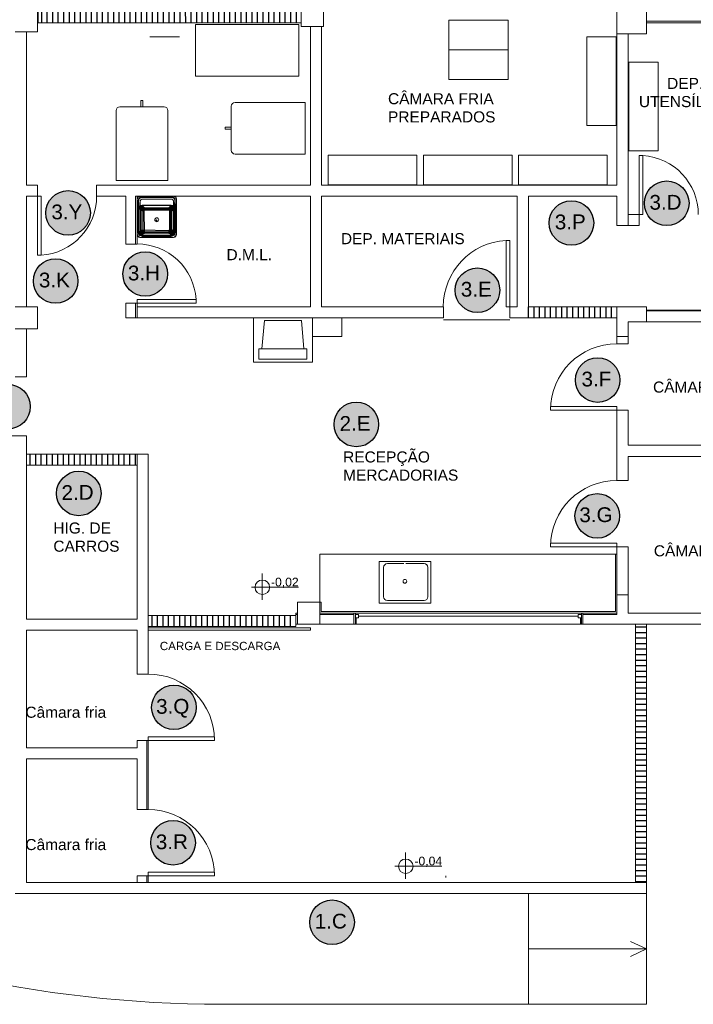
# Model space of a CAD drawing. Extents: x -1871171.1 to -1871111.3, y 2848215.5 to 2848272.6.
# Tile 15 of 96: x -1871156.3 to -1871147.2, y 2848215.5 to 2848228.9. Entities that reach past the tile are written whole.
import ezdxf
from ezdxf.enums import TextEntityAlignment as Align

# ---------------------------------------------------------------- set-up
doc = ezdxf.new("R2010")
doc.units = 0
doc.header["$MEASUREMENT"] = 0
for name, color, linetype, lineweight in [('6075-BSE-ARQ-TERR$0$A-WALL', 113, 'CONTINUOUS', 18), ('6075-BSE-ARQ-TERR$0$K-BSE-ARQ-ALV', 7, 'CONTINUOUS', 5), ('6075-BSE-ARQ-TERR$0$K-BSE-ARQ-LAY', 252, 'CONTINUOUS', 5), ('6075-BSE-ARQ-TERR$0$K-BSE-ARQ-MOB', 8, 'CONTINUOUS', 5), ('6075-BSE-ARQ-TERR$0$K-BSE-ARQ-SAN', 8, 'CONTINUOUS', 5), ('6075-BSE-ARQ-TERR$0$K-BSE-ARQ-TXT', 254, 'CONTINUOUS', 5)]:
    doc.layers.add(name, color=color, linetype=linetype, lineweight=lineweight)
for name, color, linetype in [('6075-BSE-ARQ-TERR$0$K-NV1-ARQ-HTC', 8, 'CONTINUOUS'), ('K-NV1-ARQ-HTC', 8, 'CONTINUOUS'), ('K-NV2-ARQ-TXT-GER', 1, 'CONTINUOUS')]:
    doc.layers.add(name, color=color, linetype=linetype)
doc.styles.add('6075-BSE-ARQ-TERR$0$Standard', font='arial.ttf')
doc.styles.add('ARIAL', font='arial.ttf')
pattern_1 = [(90, (-1871137.77872, 2848241.49724), (-0.075, 5e-18), [])]

# ---------------------------------------------------------------- blocks, each defined once
blk = doc.blocks.new('6075-BSE-ARQ-TERR')
at = {"layer": '6075-BSE-ARQ-TERR$0$K-NV1-ARQ-HTC'}
h = blk.add_hatch(dxfattribs=at)
h.set_pattern_fill('FP_11', color=256, style=0, pattern_type=2)
h.set_pattern_definition([(90, (28.227274, -30.08541), (-0.075, 5e-18), [])])
h.paths.add_polyline_path([(13.525, -42.753), (13.525, -42.575), (9.958, -42.575), (9.958, -42.753), (13.493, -42.753)], flags=0)
at = {"layer": '6075-BSE-ARQ-TERR$0$A-WALL', "lineweight": 35}
blk.add_line((21.7, -46.651), (18.2, -46.651), dxfattribs=at)
at = {"layer": '6075-BSE-ARQ-TERR$0$K-BSE-ARQ-ALV'}
for p, q in [((13.825, -42.8), (13.825, -42.5)), ((17.8, -42.5), (17.8, -44.95)), ((18.2, -42.9), (18.2, -42.5)), ((9.95, -42.875), (9.95, -42.575)), ((13.525, -42.753), (13.525, -42.8)), ((13.525, -42.8), (13.825, -42.8)), ((13.65, -42.8), (13.65, -44.95)), ((13.8, -44.95), (13.8, -42.8)), ((21.81, -42.73), (18.2, -42.73)), ((18.2, -42.75), (19.54, -42.75)), ((9.95, -42.875), (9.65, -42.875)), ((9.8, -44.95), (9.8, -42.875)), ((17.8, -42.9), (18.2, -42.9)), ((17.95, -42.9), (17.95, -45.5)), ((18.1, -45.5), (18.1, -44.55)), ((9.95, -44.95), (9.8, -44.95)), ((9.95, -44.95), (9.95, -44.95)), ((9.95, -44.95), (9.95, -45.1)), ((13.65, -44.95), (10.75, -44.95)), ((10.75, -44.95), (10.75, -45.1)), ((17.8, -44.95), (13.8, -44.95)), ((9.8, -46.6), (9.8, -45.1)), ((9.8, -45.1), (10.001, -45.1)), ((10.75, -45.1), (11.15, -45.1)), ((11.15, -45.1), (11.15, -45.75)), ((11.28, -45.75), (11.28, -45.1)), ((13.65, -45.1), (11.28, -45.1)), ((11.3, -45.75), (11.3, -45.1)), ((13.65, -45.1), (13.65, -46.6)), ((13.8, -45.1), (16.45, -45.1)), ((13.8, -46.6), (13.8, -45.1)), ((16.45, -45.1), (16.45, -46.6)), ((16.6, -45.1), (17.8, -45.1)), ((16.6, -46.6), (16.6, -45.1)), ((17.8, -45.1), (17.8, -45.5)), ((18.151, -45.35), (17.95, -45.35)), ((17.8, -45.5), (18.1, -45.5)), ((11.15, -45.75), (11.3, -45.75)), ((16.35, -45.7), (16.35, -46.75)), ((11.15, -46.55), (11.15, -46.75)), ((12.1, -46.55), (11.15, -46.55)), ((11.28, -46.75), (11.28, -46.55)), ((11.3, -46.499), (11.3, -46.75)), ((9.65, -46.6), (9.95, -46.6)), ((9.95, -46.9), (9.95, -46.6)), ((13.65, -46.6), (11.3, -46.6)), ((15.45, -46.6), (13.8, -46.6)), ((15.45, -46.75), (15.45, -46.6)), ((18.2, -46.6), (17.8, -46.6)), ((18.2, -46.6), (18.2, -46.801)), ((21.7, -46.651), (18.2, -46.651)), ((11.15, -46.75), (15.45, -46.75)), ((14.075, -47), (14.075, -46.75)), ((16.35, -46.75), (16.6, -46.75)), ((17.8, -46.75), (17.8, -47.1)), ((17.95, -46.801), (17.95, -47.1)), ((17.95, -46.801), (21.7, -46.801)), ((9.95, -46.9), (9.65, -46.9)), ((9.8, -47.55), (9.8, -46.9)), ((13.675, -47), (14.075, -47)), ((17.8, -47), (17.95, -47)), ((17.8, -47.1), (17.95, -47.1)), ((9.65, -47.55), (9.8, -47.55)), ((17.8, -47.95), (17.8, -48.951)), ((17.95, -48), (17.95, -48.476)), ((9.65, -48.35), (9.8, -48.35)), ((9.8, -50.633), (9.8, -48.35)), ((17.95, -48.476), (21.95, -48.476)), ((11.45, -48.595), (11.45, -50.783)), ((17.95, -48.626), (21.95, -48.626)), ((17.95, -48.626), (17.95, -48.951)), ((17.8, -48.951), (17.95, -48.951)), ((17.8, -50.77), (17.8, -49.801)), ((17.95, -49.851), (17.95, -50.75)), ((17.8, -50.5), (17.95, -50.5)), ((9.8, -50.777), (9.8, -50.633)), ((13.475, -50.9), (13.475, -50.6)), ((13.795, -50.6), (13.475, -50.6)), ((13.775, -50.9), (13.775, -50.6)), ((13.475, -50.75), (13.45, -50.75)), ((13.45, -50.783), (13.45, -50.75)), ((13.475, -50.77), (13.45, -50.77)), ((17.8, -50.75), (13.775, -50.75)), ((14.238, -50.77), (13.775, -50.77)), ((17.8, -50.77), (17.337, -50.77)), ((21.7, -50.75), (17.95, -50.75)), ((9.8, -50.83), (11.3, -50.83)), ((11.45, -51.575), (11.45, -50.933)), ((13.45, -50.9), (18.05, -50.9)), ((28.45, -50.9), (18.2, -50.9)), ((9.8, -50.98), (11.3, -50.98)), ((11.3, -50.98), (11.3, -51.575)), ((11.3, -51.575), (11.45, -51.575)), ((11.45, -53.411), (11.45, -52.425)), ((11.3, -52.475), (12.35, -52.475)), ((11.43, -53.411), (11.43, -52.475)), ((11.3, -53.411), (11.45, -53.411)), ((11.45, -54.261), (11.45, -54.4)), ((9.8, -54.4), (18.05, -54.4)), ((11.3, -54.311), (12.35, -54.311)), ((11.43, -54.4), (11.43, -54.311)), ((9.65, -54.55), (18.2, -54.55))]:
    blk.add_line(p, q, dxfattribs=at)
for points in [[(11.45, -48.595), (11.3, -48.595), (11.3, -50.83)], [(9.8, -50.83), (9.8, -50.777)], [(9.8, -52.575), (9.8, -50.98)], [(11.3, -52.725), (11.3, -53.233), (11.3, -53.411), (11.43, -53.411), (11.43, -52.475), (11.3, -52.475), (11.3, -52.575)], [(11.3, -52.575), (9.8, -52.575)], [(9.8, -54.4), (9.8, -52.725)], [(9.8, -52.725), (11.3, -52.725)]]:
    blk.add_lwpolyline(points, dxfattribs=at)
blk.add_lwpolyline([(11.3, -54.4), (11.43, -54.4), (11.43, -54.311), (11.3, -54.311)], close=True, dxfattribs=at)
at = {"layer": '6075-BSE-ARQ-TERR$0$K-BSE-ARQ-LAY'}
for p, q in [((9.958, -42.575), (9.958, -42.753)), ((13.525, -42.753), (13.525, -42.575)), ((9.958, -42.753), (13.525, -42.753)), ((15.525, -42.718), (15.525, -43.518)), ((16.325, -42.718), (15.525, -42.718)), ((16.325, -43.518), (16.325, -42.718)), ((11.474, -42.942), (11.874, -42.942)), ((16.325, -43.118), (15.525, -43.118)), ((15.525, -43.518), (16.325, -43.518)), ((18.1, -44.55), (18.151, -44.55)), ((18.151, -45.35), (18.151, -44.55)), ((9.95, -44.95), (9.95, -45.9)), ((10.001, -45.1), (10.001, -45.9)), ((16.299, -46.6), (16.299, -45.7)), ((16.35, -45.7), (16.299, -45.7)), ((9.95, -45.9), (10.001, -45.9)), ((11.3, -46.499), (12.1, -46.499)), ((12.1, -46.55), (12.1, -46.499)), ((16.45, -46.6), (16.299, -46.6)), ((17.8, -46.6), (16.6, -46.6)), ((16.6, -46.6), (16.6, -46.75)), ((17.8, -46.75), (17.8, -46.6)), ((16.35, -46.775), (15.45, -46.775)), ((16.6, -46.75), (17.8, -46.75)), ((17.8, -47.95), (16.9, -47.95)), ((16.9, -48), (16.9, -47.95)), ((17.95, -48), (16.9, -48)), ((9.8, -48.35), (8.85, -48.35)), ((9.8, -48.595), (9.8, -48.745)), ((11.3, -48.595), (9.8, -48.595)), ((11.3, -48.745), (11.3, -48.595)), ((9.8, -48.745), (11.3, -48.745)), ((17.8, -49.801), (16.9, -49.801)), ((16.9, -49.851), (16.9, -49.801)), ((17.95, -49.851), (16.9, -49.851)), ((17.8, -49.95), (13.775, -49.95)), ((13.775, -49.95), (13.775, -50.6)), ((17.78, -49.95), (17.78, -50.73)), ((13.795, -50.73), (13.795, -50.6)), ((11.45, -50.783), (11.45, -50.933)), ((13.45, -50.783), (11.45, -50.783)), ((13.45, -50.933), (13.45, -50.783)), ((17.78, -50.73), (13.795, -50.73)), ((14.238, -50.75), (14.238, -50.9)), ((14.257, -50.9), (14.257, -50.75)), ((14.257, -50.77), (14.301, -50.77)), ((14.257, -50.814), (14.301, -50.814)), ((14.269, -50.9), (14.269, -50.814)), ((14.301, -50.77), (14.301, -50.814)), ((14.301, -50.792), (17.274, -50.792)), ((17.274, -50.77), (17.274, -50.814)), ((17.318, -50.77), (17.274, -50.77)), ((17.318, -50.814), (17.274, -50.814)), ((17.306, -50.814), (17.306, -50.9)), ((17.318, -50.9), (17.318, -50.75)), ((17.337, -50.9), (17.337, -50.75)), ((11.45, -50.933), (13.45, -50.933)), ((11.45, -50.95), (13.651, -50.95)), ((13.651, -50.95), (13.651, -50.98)), ((18.2, -50.9), (18.05, -50.9)), ((18.05, -50.9), (18.05, -54.4)), ((18.2, -54.4), (18.2, -50.9)), ((11.45, -50.98), (13.651, -50.98)), ((11.45, -52.425), (12.35, -52.425)), ((12.35, -52.475), (12.35, -52.425)), ((11.45, -54.261), (12.35, -54.261)), ((12.35, -54.311), (12.35, -54.261)), ((15.483, -54.311), (15.483, -54.331)), ((18.05, -54.4), (18.2, -54.4)), ((18.2, -56.05), (18.2, -54.4)), ((16.6, -56.05), (16.6, -54.55)), ((18.2, -55.3), (17.982, -55.199)), ((16.6, -55.3), (18.2, -55.3)), ((18.2, -55.3), (17.982, -55.401)), ((12.443, -56.05), (18.2, -56.05))]:
    blk.add_line(p, q, dxfattribs=at)
for centre, radius, start, end in [((18.1, -45.35), 0.802, 0, 86.3526), ((9.95, -45.1), 0.802, 273.6474, 0), ((11.3, -46.55), 0.802, 3.6474, 90), ((16.35, -46.6), 0.902, 93.2424, 180), ((17.8, -48), 0.9, 90, 180), ((17.8, -49.851), 0.9, 90, 180), ((11.45, -52.475), 0.9, 0, 90), ((11.45, -54.311), 0.9, 0, 90), ((12.443, -39.65), 16.4, 244.3053, 270)]:
    blk.add_arc(centre, radius, start, end, dxfattribs=at)
at = {"layer": '6075-BSE-ARQ-TERR$0$K-BSE-ARQ-MOB'}
for p, q in [((13.493, -42.773), (12.093, -42.773)), ((12.093, -42.773), (12.093, -43.473)), ((13.493, -43.473), (13.493, -42.773)), ((17.391, -42.943), (17.391, -44.143)), ((17.791, -42.943), (17.391, -42.943)), ((17.791, -44.143), (17.791, -42.943)), ((18.36, -43.285), (17.96, -43.285)), ((17.96, -43.285), (17.96, -44.485)), ((18.36, -44.485), (18.36, -43.285)), ((12.093, -43.473), (13.493, -43.473)), ((11.665, -43.889), (11.066, -43.889)), ((11.353, -43.889), (11.353, -43.804)), ((11.353, -43.804), (11.378, -43.804)), ((11.378, -43.804), (11.378, -43.889)), ((12.576, -43.881), (12.576, -44.479)), ((13.576, -43.83), (12.627, -43.83)), ((13.576, -44.53), (13.576, -43.83)), ((11.015, -43.94), (11.015, -44.889)), ((11.715, -44.889), (11.715, -43.94)), ((17.391, -44.143), (17.791, -44.143)), ((12.492, -44.167), (12.576, -44.167)), ((12.492, -44.193), (12.492, -44.167)), ((12.576, -44.193), (12.492, -44.193)), ((12.627, -44.53), (13.576, -44.53)), ((15.09, -44.545), (13.89, -44.545)), ((13.89, -44.545), (13.89, -44.945)), ((15.09, -44.945), (15.09, -44.545)), ((16.381, -44.545), (15.181, -44.545)), ((15.181, -44.545), (15.181, -44.945)), ((16.381, -44.945), (16.381, -44.545)), ((17.666, -44.545), (16.466, -44.545)), ((16.466, -44.545), (16.466, -44.945)), ((17.666, -44.945), (17.666, -44.545)), ((17.96, -44.485), (18.36, -44.485)), ((11.015, -44.889), (11.715, -44.889)), ((13.89, -44.945), (15.09, -44.945)), ((15.181, -44.945), (16.381, -44.945)), ((16.466, -44.945), (17.666, -44.945)), ((11.3, -45.138), (11.303, -45.124)), ((11.303, -45.124), (11.311, -45.111)), ((11.311, -45.111), (11.324, -45.103)), ((11.315, -45.157), (11.314, -45.245)), ((11.315, -45.157), (11.314, -45.266)), ((11.315, -45.157), (11.319, -45.14)), ((11.318, -45.157), (11.321, -45.141)), ((11.319, -45.14), (11.328, -45.126)), ((11.319, -45.14), (11.321, -45.141)), ((11.32, -45.157), (11.323, -45.142)), ((11.321, -45.247), (11.32, -45.157)), ((11.33, -45.127), (11.321, -45.141)), ((11.321, -45.141), (11.323, -45.142)), ((11.321, -45.157), (11.324, -45.142)), ((11.321, -45.157), (11.322, -45.157)), ((11.321, -45.157), (11.327, -45.25)), ((11.325, -45.143), (11.322, -45.157)), ((11.331, -45.129), (11.323, -45.142)), ((11.323, -45.142), (11.324, -45.142)), ((11.324, -45.103), (11.338, -45.1)), ((11.332, -45.13), (11.324, -45.142)), ((11.324, -45.142), (11.325, -45.143)), ((11.333, -45.13), (11.325, -45.143)), ((11.343, -45.116), (11.328, -45.126)), ((11.33, -45.127), (11.328, -45.126)), ((11.344, -45.118), (11.33, -45.127)), ((11.33, -45.127), (11.331, -45.129)), ((11.331, -45.129), (11.344, -45.12)), ((11.331, -45.129), (11.332, -45.13)), ((11.332, -45.13), (11.345, -45.122)), ((11.332, -45.13), (11.333, -45.13)), ((11.333, -45.13), (11.345, -45.122)), ((11.36, -45.113), (11.343, -45.116)), ((11.343, -45.116), (11.344, -45.118)), ((11.36, -45.115), (11.344, -45.118)), ((11.344, -45.12), (11.36, -45.117)), ((11.344, -45.118), (11.344, -45.12)), ((11.344, -45.12), (11.345, -45.122)), ((11.36, -45.119), (11.345, -45.122)), ((11.345, -45.122), (11.36, -45.119)), ((11.345, -45.122), (11.345, -45.122)), ((11.354, -45.227), (11.37, -45.224)), ((11.36, -45.113), (11.36, -45.115)), ((11.36, -45.113), (11.774, -45.113)), ((11.774, -45.117), (11.36, -45.117)), ((11.37, -45.227), (11.37, -45.224)), ((11.37, -45.224), (11.764, -45.224)), ((11.78, -45.227), (11.764, -45.224)), ((11.764, -45.224), (11.764, -45.227)), ((11.774, -45.113), (11.791, -45.116)), ((11.774, -45.115), (11.774, -45.113)), ((11.774, -45.115), (11.79, -45.118)), ((11.789, -45.12), (11.774, -45.117)), ((11.774, -45.119), (11.788, -45.122)), ((11.788, -45.122), (11.774, -45.119)), ((11.789, -45.12), (11.788, -45.122)), ((11.801, -45.13), (11.788, -45.122)), ((11.801, -45.13), (11.788, -45.122)), ((11.788, -45.122), (11.788, -45.122)), ((11.79, -45.118), (11.789, -45.12)), ((11.802, -45.129), (11.789, -45.12)), ((11.79, -45.118), (11.791, -45.116)), ((11.79, -45.118), (11.803, -45.127)), ((11.791, -45.116), (11.805, -45.126)), ((11.795, -45.1), (11.81, -45.103)), ((11.802, -45.129), (11.801, -45.13)), ((11.801, -45.13), (11.809, -45.143)), ((11.801, -45.13), (11.809, -45.142)), ((11.801, -45.13), (11.801, -45.13)), ((11.803, -45.127), (11.802, -45.129)), ((11.802, -45.129), (11.811, -45.142)), ((11.812, -45.157), (11.802, -45.249)), ((11.803, -45.127), (11.805, -45.126)), ((11.803, -45.127), (11.812, -45.141)), ((11.805, -45.126), (11.815, -45.14)), ((11.812, -45.157), (11.807, -45.25)), ((11.812, -45.157), (11.809, -45.142)), ((11.811, -45.142), (11.809, -45.142)), ((11.809, -45.142), (11.809, -45.143)), ((11.812, -45.157), (11.809, -45.143)), ((11.81, -45.103), (11.822, -45.111)), ((11.812, -45.141), (11.811, -45.142)), ((11.814, -45.157), (11.811, -45.142)), ((11.812, -45.141), (11.815, -45.14)), ((11.816, -45.157), (11.812, -45.141)), ((11.814, -45.157), (11.812, -45.247)), ((11.816, -45.157), (11.814, -45.157)), ((11.818, -45.157), (11.815, -45.14)), ((11.818, -45.157), (11.819, -45.245)), ((11.818, -45.157), (11.819, -45.266)), ((11.822, -45.111), (11.83, -45.124)), ((11.83, -45.124), (11.833, -45.138)), ((11.314, -45.245), (11.314, -45.266)), ((11.321, -45.247), (11.314, -45.245)), ((11.327, -45.266), (11.314, -45.266)), ((11.314, -45.266), (11.314, -45.589)), ((11.321, -45.247), (11.327, -45.25)), ((11.321, -45.247), (11.321, -45.266)), ((11.321, -45.266), (11.321, -45.589)), ((11.327, -45.25), (11.332, -45.249)), ((11.327, -45.25), (11.333, -45.251)), ((11.327, -45.25), (11.327, -45.266)), ((11.333, -45.251), (11.33, -45.266)), ((11.33, -45.266), (11.33, -45.589)), ((11.332, -45.249), (11.331, -45.245)), ((11.332, -45.249), (11.34, -45.236)), ((11.335, -45.252), (11.332, -45.266)), ((11.363, -45.298), (11.332, -45.266)), ((11.342, -45.238), (11.333, -45.251)), ((11.333, -45.251), (11.335, -45.252)), ((11.343, -45.239), (11.335, -45.252)), ((11.366, -45.283), (11.335, -45.252)), ((11.354, -45.227), (11.34, -45.236)), ((11.34, -45.236), (11.342, -45.238)), ((11.355, -45.23), (11.342, -45.238)), ((11.342, -45.238), (11.343, -45.239)), ((11.355, -45.231), (11.343, -45.239)), ((11.375, -45.271), (11.343, -45.239)), ((11.354, -45.227), (11.355, -45.23)), ((11.355, -45.23), (11.37, -45.227)), ((11.37, -45.228), (11.355, -45.231)), ((11.355, -45.23), (11.355, -45.231)), ((11.387, -45.263), (11.355, -45.231)), ((11.363, -45.298), (11.366, -45.283)), ((11.363, -45.298), (11.395, -45.298)), ((11.363, -45.298), (11.363, -45.557)), ((11.366, -45.283), (11.375, -45.271)), ((11.369, -45.284), (11.366, -45.283)), ((11.366, -45.298), (11.369, -45.284)), ((11.366, -45.298), (11.366, -45.557)), ((11.369, -45.284), (11.376, -45.273)), ((11.369, -45.284), (11.375, -45.287)), ((11.37, -45.227), (11.764, -45.227)), ((11.402, -45.26), (11.37, -45.228)), ((11.375, -45.287), (11.373, -45.298)), ((11.387, -45.263), (11.375, -45.271)), ((11.376, -45.273), (11.375, -45.271)), ((11.381, -45.277), (11.375, -45.287)), ((11.375, -45.287), (11.385, -45.291)), ((11.376, -45.273), (11.388, -45.265)), ((11.376, -45.273), (11.381, -45.277)), ((11.391, -45.271), (11.381, -45.277)), ((11.381, -45.277), (11.389, -45.285)), ((11.385, -45.291), (11.383, -45.298)), ((11.383, -45.298), (11.383, -45.557)), ((11.389, -45.285), (11.385, -45.291)), ((11.385, -45.291), (11.396, -45.295)), ((11.402, -45.26), (11.387, -45.263)), ((11.388, -45.265), (11.387, -45.263)), ((11.402, -45.262), (11.388, -45.265)), ((11.388, -45.265), (11.391, -45.271)), ((11.395, -45.281), (11.389, -45.285)), ((11.389, -45.285), (11.397, -45.293)), ((11.402, -45.269), (11.391, -45.271)), ((11.391, -45.271), (11.395, -45.281)), ((11.402, -45.279), (11.395, -45.281)), ((11.395, -45.281), (11.399, -45.292)), ((11.396, -45.295), (11.395, -45.298)), ((11.396, -45.295), (11.395, -45.297)), ((11.395, -45.298), (11.395, -45.297)), ((11.395, -45.298), (11.402, -45.595)), ((11.397, -45.293), (11.396, -45.295)), ((11.397, -45.293), (11.396, -45.294)), ((11.396, -45.295), (11.396, -45.294)), ((11.397, -45.293), (11.399, -45.292)), ((11.397, -45.293), (11.398, -45.293)), ((11.399, -45.292), (11.398, -45.293)), ((11.402, -45.292), (11.399, -45.292)), ((11.399, -45.292), (11.4, -45.292)), ((11.402, -45.292), (11.4, -45.292)), ((11.732, -45.26), (11.402, -45.26)), ((11.402, -45.262), (11.402, -45.292)), ((11.732, -45.269), (11.402, -45.269)), ((11.732, -45.279), (11.402, -45.279)), ((11.732, -45.292), (11.402, -45.292)), ((11.732, -45.26), (11.764, -45.228)), ((11.746, -45.263), (11.732, -45.26)), ((11.745, -45.265), (11.732, -45.262)), ((11.732, -45.262), (11.732, -45.292)), ((11.743, -45.271), (11.732, -45.269)), ((11.739, -45.281), (11.732, -45.279)), ((11.732, -45.292), (11.733, -45.292)), ((11.734, -45.292), (11.732, -45.292)), ((11.734, -45.292), (11.733, -45.292)), ((11.739, -45.281), (11.734, -45.292)), ((11.736, -45.293), (11.734, -45.292)), ((11.734, -45.292), (11.735, -45.293)), ((11.736, -45.293), (11.735, -45.293)), ((11.745, -45.285), (11.736, -45.293)), ((11.736, -45.293), (11.738, -45.295)), ((11.736, -45.293), (11.737, -45.294)), ((11.738, -45.295), (11.737, -45.294)), ((11.749, -45.291), (11.738, -45.295)), ((11.738, -45.295), (11.738, -45.298)), ((11.738, -45.295), (11.738, -45.297)), ((11.738, -45.298), (11.738, -45.297)), ((11.767, -45.298), (11.738, -45.298)), ((11.738, -45.557), (11.738, -45.298)), ((11.743, -45.271), (11.739, -45.281)), ((11.745, -45.285), (11.739, -45.281)), ((11.745, -45.265), (11.743, -45.271)), ((11.752, -45.277), (11.743, -45.271)), ((11.745, -45.265), (11.746, -45.263)), ((11.757, -45.273), (11.745, -45.265)), ((11.752, -45.277), (11.745, -45.285)), ((11.749, -45.291), (11.745, -45.285)), ((11.746, -45.263), (11.778, -45.231)), ((11.759, -45.271), (11.746, -45.263)), ((11.758, -45.287), (11.749, -45.291)), ((11.749, -45.291), (11.75, -45.298)), ((11.75, -45.557), (11.75, -45.298)), ((11.757, -45.273), (11.752, -45.277)), ((11.758, -45.287), (11.752, -45.277)), ((11.757, -45.273), (11.759, -45.271)), ((11.757, -45.273), (11.765, -45.284)), ((11.765, -45.284), (11.758, -45.287)), ((11.758, -45.287), (11.761, -45.298)), ((11.759, -45.271), (11.79, -45.239)), ((11.767, -45.283), (11.759, -45.271)), ((11.761, -45.557), (11.761, -45.298)), ((11.779, -45.23), (11.764, -45.227)), ((11.778, -45.231), (11.764, -45.228)), ((11.765, -45.284), (11.767, -45.283)), ((11.765, -45.284), (11.767, -45.298)), ((11.767, -45.283), (11.799, -45.252)), ((11.767, -45.283), (11.77, -45.298)), ((11.767, -45.557), (11.767, -45.298)), ((11.77, -45.298), (11.802, -45.266)), ((11.779, -45.23), (11.778, -45.231)), ((11.79, -45.239), (11.778, -45.231)), ((11.78, -45.227), (11.779, -45.23)), ((11.791, -45.238), (11.779, -45.23)), ((11.793, -45.236), (11.78, -45.227)), ((11.791, -45.238), (11.79, -45.239)), ((11.799, -45.252), (11.79, -45.239)), ((11.793, -45.236), (11.791, -45.238)), ((11.791, -45.238), (11.8, -45.251)), ((11.802, -45.249), (11.793, -45.236)), ((11.799, -45.252), (11.8, -45.251)), ((11.799, -45.252), (11.802, -45.266)), ((11.807, -45.25), (11.8, -45.251)), ((11.8, -45.251), (11.803, -45.266)), ((11.802, -45.249), (11.807, -45.25)), ((11.803, -45.589), (11.803, -45.266)), ((11.803, -45.266), (11.819, -45.266)), ((11.812, -45.247), (11.807, -45.25)), ((11.807, -45.25), (11.807, -45.266)), ((11.807, -45.589), (11.807, -45.266)), ((11.812, -45.247), (11.819, -45.245)), ((11.812, -45.247), (11.812, -45.266)), ((11.819, -45.245), (11.819, -45.266)), ((11.819, -45.589), (11.819, -45.266)), ((11.303, -45.635), (11.3, -45.621)), ((11.314, -45.589), (11.315, -45.6)), ((11.314, -45.589), (11.327, -45.589)), ((11.314, -45.589), (11.318, -45.61)), ((11.318, -45.61), (11.315, -45.6)), ((11.325, -45.608), (11.318, -45.61)), ((11.331, -45.628), (11.318, -45.61)), ((11.318, -45.61), (11.324, -45.62)), ((11.321, -45.589), (11.325, -45.608)), ((11.331, -45.628), (11.324, -45.62)), ((11.33, -45.605), (11.325, -45.608)), ((11.325, -45.608), (11.335, -45.624)), ((11.327, -45.589), (11.33, -45.605)), ((11.33, -45.589), (11.333, -45.604)), ((11.333, -45.604), (11.33, -45.605)), ((11.33, -45.605), (11.339, -45.62)), ((11.335, -45.624), (11.331, -45.628)), ((11.363, -45.557), (11.332, -45.589)), ((11.332, -45.589), (11.335, -45.604)), ((11.333, -45.604), (11.335, -45.604)), ((11.333, -45.604), (11.342, -45.617)), ((11.366, -45.572), (11.335, -45.604)), ((11.335, -45.604), (11.343, -45.616)), ((11.339, -45.62), (11.335, -45.624)), ((11.335, -45.624), (11.351, -45.634)), ((11.342, -45.617), (11.339, -45.62)), ((11.339, -45.62), (11.353, -45.629)), ((11.342, -45.617), (11.343, -45.616)), ((11.342, -45.617), (11.355, -45.625)), ((11.375, -45.584), (11.343, -45.616)), ((11.343, -45.616), (11.355, -45.624)), ((11.355, -45.625), (11.353, -45.629)), ((11.387, -45.592), (11.355, -45.624)), ((11.355, -45.625), (11.355, -45.624)), ((11.355, -45.624), (11.37, -45.627)), ((11.355, -45.625), (11.37, -45.628)), ((11.366, -45.572), (11.363, -45.557)), ((11.732, -45.564), (11.363, -45.557)), ((11.369, -45.571), (11.366, -45.557)), ((11.369, -45.571), (11.366, -45.572)), ((11.366, -45.572), (11.375, -45.584)), ((11.369, -45.571), (11.375, -45.568)), ((11.376, -45.582), (11.369, -45.571)), ((11.402, -45.595), (11.37, -45.627)), ((11.375, -45.568), (11.373, -45.557)), ((11.375, -45.568), (11.385, -45.564)), ((11.375, -45.568), (11.381, -45.578)), ((11.376, -45.582), (11.375, -45.584)), ((11.375, -45.584), (11.387, -45.592)), ((11.376, -45.582), (11.381, -45.578)), ((11.376, -45.582), (11.388, -45.59)), ((11.381, -45.578), (11.389, -45.57)), ((11.381, -45.578), (11.391, -45.584)), ((11.385, -45.564), (11.383, -45.557)), ((11.385, -45.564), (11.396, -45.56)), ((11.385, -45.564), (11.389, -45.57)), ((11.388, -45.59), (11.387, -45.592)), ((11.387, -45.592), (11.402, -45.595)), ((11.388, -45.59), (11.391, -45.584)), ((11.388, -45.59), (11.402, -45.593)), ((11.389, -45.57), (11.397, -45.562)), ((11.389, -45.57), (11.395, -45.574)), ((11.391, -45.584), (11.395, -45.574)), ((11.391, -45.584), (11.402, -45.586)), ((11.396, -45.56), (11.395, -45.557)), ((11.395, -45.557), (11.395, -45.558)), ((11.396, -45.56), (11.395, -45.558)), ((11.395, -45.574), (11.399, -45.563)), ((11.395, -45.574), (11.402, -45.576)), ((11.397, -45.562), (11.396, -45.56)), ((11.396, -45.56), (11.396, -45.561)), ((11.397, -45.562), (11.396, -45.561)), ((11.397, -45.562), (11.399, -45.563)), ((11.397, -45.562), (11.398, -45.562)), ((11.399, -45.563), (11.398, -45.562)), ((11.399, -45.563), (11.402, -45.564)), ((11.399, -45.563), (11.4, -45.563)), ((11.402, -45.564), (11.4, -45.563)), ((11.732, -45.576), (11.402, -45.576)), ((11.732, -45.593), (11.402, -45.593)), ((11.732, -45.595), (11.402, -45.595)), ((11.734, -45.563), (11.732, -45.564)), ((11.732, -45.564), (11.733, -45.563)), ((11.732, -45.564), (11.732, -45.595)), ((11.739, -45.574), (11.732, -45.576)), ((11.743, -45.584), (11.732, -45.586)), ((11.745, -45.59), (11.732, -45.593)), ((11.746, -45.592), (11.732, -45.595)), ((11.732, -45.595), (11.764, -45.627)), ((11.734, -45.563), (11.733, -45.563)), ((11.734, -45.563), (11.735, -45.562)), ((11.736, -45.562), (11.734, -45.563)), ((11.739, -45.574), (11.734, -45.563)), ((11.736, -45.562), (11.735, -45.562)), ((11.736, -45.562), (11.738, -45.56)), ((11.736, -45.562), (11.737, -45.561)), ((11.745, -45.57), (11.736, -45.562)), ((11.738, -45.56), (11.737, -45.561)), ((11.767, -45.557), (11.738, -45.557)), ((11.738, -45.56), (11.738, -45.557)), ((11.738, -45.557), (11.738, -45.558)), ((11.738, -45.56), (11.738, -45.558)), ((11.749, -45.564), (11.738, -45.56)), ((11.739, -45.574), (11.745, -45.57)), ((11.743, -45.584), (11.739, -45.574)), ((11.743, -45.584), (11.752, -45.578)), ((11.745, -45.59), (11.743, -45.584)), ((11.745, -45.57), (11.749, -45.564)), ((11.752, -45.578), (11.745, -45.57)), ((11.757, -45.582), (11.745, -45.59)), ((11.745, -45.59), (11.746, -45.592)), ((11.746, -45.592), (11.759, -45.584)), ((11.746, -45.592), (11.778, -45.624)), ((11.749, -45.564), (11.75, -45.557)), ((11.758, -45.568), (11.749, -45.564)), ((11.752, -45.578), (11.758, -45.568)), ((11.757, -45.582), (11.752, -45.578)), ((11.765, -45.571), (11.757, -45.582)), ((11.757, -45.582), (11.759, -45.584)), ((11.758, -45.568), (11.761, -45.557)), ((11.765, -45.571), (11.758, -45.568)), ((11.767, -45.572), (11.759, -45.584)), ((11.759, -45.584), (11.79, -45.616)), ((11.778, -45.624), (11.764, -45.627)), ((11.779, -45.625), (11.764, -45.628)), ((11.767, -45.557), (11.765, -45.571)), ((11.765, -45.571), (11.767, -45.572)), ((11.77, -45.557), (11.767, -45.572)), ((11.767, -45.572), (11.799, -45.604)), ((11.77, -45.557), (11.802, -45.589)), ((11.778, -45.624), (11.79, -45.616)), ((11.778, -45.624), (11.779, -45.625)), ((11.791, -45.617), (11.779, -45.625)), ((11.779, -45.625), (11.78, -45.629)), ((11.78, -45.629), (11.794, -45.62)), ((11.782, -45.634), (11.798, -45.624)), ((11.79, -45.616), (11.799, -45.604)), ((11.791, -45.617), (11.79, -45.616)), ((11.791, -45.617), (11.8, -45.604)), ((11.791, -45.617), (11.794, -45.62)), ((11.794, -45.62), (11.803, -45.605)), ((11.794, -45.62), (11.798, -45.624)), ((11.798, -45.624), (11.809, -45.608)), ((11.798, -45.624), (11.803, -45.628)), ((11.799, -45.604), (11.802, -45.589)), ((11.8, -45.604), (11.799, -45.604)), ((11.8, -45.604), (11.803, -45.589)), ((11.8, -45.604), (11.803, -45.605)), ((11.803, -45.605), (11.807, -45.589)), ((11.819, -45.589), (11.803, -45.589)), ((11.803, -45.605), (11.809, -45.608)), ((11.803, -45.628), (11.815, -45.61)), ((11.803, -45.628), (11.81, -45.62)), ((11.809, -45.608), (11.812, -45.589)), ((11.809, -45.608), (11.815, -45.61)), ((11.815, -45.61), (11.81, -45.62)), ((11.815, -45.61), (11.819, -45.589)), ((11.815, -45.61), (11.818, -45.6)), ((11.819, -45.589), (11.818, -45.6)), ((11.833, -45.621), (11.83, -45.635)), ((11.311, -45.648), (11.303, -45.635)), ((11.324, -45.656), (11.311, -45.648)), ((11.338, -45.659), (11.324, -45.656)), ((11.331, -45.628), (11.349, -45.64)), ((11.331, -45.628), (11.339, -45.635)), ((11.349, -45.64), (11.339, -45.635)), ((11.351, -45.634), (11.349, -45.64)), ((11.349, -45.64), (11.37, -45.645)), ((11.349, -45.64), (11.359, -45.644)), ((11.353, -45.629), (11.351, -45.634)), ((11.351, -45.634), (11.37, -45.638)), ((11.353, -45.629), (11.37, -45.632)), ((11.37, -45.645), (11.359, -45.644)), ((11.764, -45.632), (11.37, -45.632)), ((11.37, -45.632), (11.37, -45.638)), ((11.764, -45.645), (11.37, -45.645)), ((11.78, -45.629), (11.764, -45.632)), ((11.764, -45.632), (11.764, -45.638)), ((11.782, -45.634), (11.764, -45.638)), ((11.785, -45.64), (11.764, -45.645)), ((11.764, -45.645), (11.774, -45.644)), ((11.785, -45.64), (11.774, -45.644)), ((11.78, -45.629), (11.782, -45.634)), ((11.782, -45.634), (11.785, -45.64)), ((11.803, -45.628), (11.785, -45.64)), ((11.785, -45.64), (11.794, -45.635)), ((11.803, -45.628), (11.794, -45.635)), ((11.81, -45.656), (11.795, -45.659)), ((11.822, -45.648), (11.81, -45.656)), ((11.83, -45.635), (11.822, -45.648)), ((12.875, -46.75), (12.875, -47.35)), ((13.024, -46.786), (12.989, -47.171)), ((13.526, -46.786), (13.024, -46.786)), ((13.561, -47.171), (13.526, -46.786)), ((13.675, -47.35), (13.675, -46.75)), ((13.599, -47.171), (12.951, -47.171)), ((12.951, -47.171), (12.951, -47.308)), ((13.599, -47.308), (13.599, -47.171)), ((12.875, -47.35), (13.675, -47.35)), ((12.951, -47.308), (13.599, -47.308))]:
    blk.add_line(p, q, dxfattribs=at)
at = {"layer": '6075-BSE-ARQ-TERR$0$K-BSE-ARQ-MOB', "flags": 128}
for points in [[(11.338, -45.1), (11.324, -45.103), (11.311, -45.111), (11.303, -45.124), (11.3, -45.138)], [(11.338, -45.659), (11.795, -45.659), (11.81, -45.656), (11.822, -45.648), (11.83, -45.635), (11.833, -45.621), (11.833, -45.138), (11.83, -45.124), (11.822, -45.111), (11.81, -45.103), (11.795, -45.1)], [(11.3, -45.621), (11.303, -45.635), (11.311, -45.648), (11.324, -45.656), (11.338, -45.659)]]:
    blk.add_lwpolyline(points, dxfattribs=at)
at = {"layer": '6075-BSE-ARQ-TERR$0$K-BSE-ARQ-MOB'}
for centre, start, end in [((11.066, -43.94), 90, 180), ((11.665, -43.94), 0, 90), ((12.627, -43.881), 90, 180), ((12.627, -44.479), 180, 270)]:
    blk.add_arc(centre, 0.0508, start, end, dxfattribs=at)
at = {"layer": '6075-BSE-ARQ-TERR$0$K-BSE-ARQ-SAN'}
for p, q in [((11.378, -45.139), (11.756, -45.139)), ((11.346, -45.262), (11.346, -45.581)), ((11.787, -45.581), (11.787, -45.262)), ((11.378, -45.613), (11.755, -45.613)), ((15.278, -50.052), (14.578, -50.052)), ((14.578, -50.052), (14.578, -50.617)), ((14.64, -50.13), (14.64, -50.528)), ((14.915, -50.079), (14.691, -50.079)), ((15.189, -50.079), (14.941, -50.079)), ((15.24, -50.528), (15.24, -50.13)), ((15.278, -50.617), (15.278, -50.052)), ((14.578, -50.617), (15.278, -50.617)), ((14.691, -50.579), (15.189, -50.579))]:
    blk.add_line(p, q, dxfattribs=at)
for centre, radius, start, end in [((11.351, -45.151), 0.0508, 90, 180), ((11.378, -45.177), 0.0381, 90, 181.0547), ((-14.038, -45.645), 25.382, 0.8684, 1.0548), ((11.756, -45.177), 0.0381, 358.9453, 90), ((11.783, -45.151), 0.0508, 0, 90), ((37.172, -45.645), 25.382, 178.9452, 179.1316), ((11.378, -45.262), 0.0317, 90, 180), ((11.755, -45.262), 0.0318, 0, 90), ((11.567, -45.421), 0.0271, 180, 179.7262), ((11.564, -45.428), 0.00635, 180, 179.7262), ((11.351, -45.608), 0.0508, 180, 270), ((11.378, -45.581), 0.0318, 180, 270), ((11.755, -45.581), 0.0318, 270, 0), ((11.783, -45.608), 0.0508, 270, 0), ((14.691, -50.13), 0.0508, 90, 180), ((15.189, -50.13), 0.0508, 0, 90), ((14.928, -50.319), 0.0254, 180, 179.7262), ((14.691, -50.528), 0.0508, 180, 270), ((15.189, -50.528), 0.0508, 270, 0)]:
    blk.add_arc(centre, radius, start, end, dxfattribs=at)
at = {"layer": '6075-BSE-ARQ-TERR$0$K-BSE-ARQ-TXT'}
for p, q in [((12.993, -50.212), (12.993, -50.572)), ((12.849, -50.4), (13.488, -50.4)), ((14.936, -53.992), (14.936, -54.352)), ((14.792, -54.18), (15.427, -54.18))]:
    blk.add_line(p, q, dxfattribs=at)
for centre in [(12.997, -50.4), (14.94, -54.18)]:
    blk.add_circle(centre, 0.0983, dxfattribs=at)
at = {"layer": '6075-BSE-ARQ-TERR$0$K-BSE-ARQ-TXT', "attachment_point": 1, "style": '6075-BSE-ARQ-TERR$0$Standard'}
for s, insert, char_height, width, line_spacing_factor in [('\\pi-0.0062873;DEP. \\P\\pi-0.38819;UTENSÍLIOS', (18.486, -43.498), 0.15, 0.44213, 0.984796), ('CÂMARA FRIA\\PPREPARADOS', (14.699, -43.705), 0.15, 4.38773, 0.984796), ('DEP. MATERIAIS', (14.061, -45.601), 0.15, 4.38773, 0.984796), ('D.M.L.', (12.511, -45.818), 0.15, 4.38773, 0.984796), ('CÂMARA FRIA 1', (18.289, -47.612), 0.15, 4.38773, 0.984796), ('RECEPÇÃO\\PMERCADORIAS', (14.091, -48.559), 0.15, 4.38773, 0.984796), ('HIG. DE CARROS', (10.166, -49.522), 0.15, 1.22411, 0.984796), ('CÂMARA FRIA 2', (18.3, -49.831), 0.15, 4.38773, 0.984796), ('-0,02', (13.114, -50.27), 0.1178, 0.43665, 0.984117), ('CARGA E DESCARGA', (11.608, -51.139), 0.1125, 1.9332, 0.984117), ('Câmara fria', (9.787, -52.018), 0.15, 4.38773, 0.984796), ('Câmara fria', (9.787, -53.811), 0.15, 4.38773, 0.984796), ('-0,04', (15.057, -54.05), 0.1178, 0.43665, 0.984117)]:
    blk.add_mtext(s, dxfattribs=dict(at, insert=insert, char_height=char_height, width=width, line_spacing_factor=line_spacing_factor))

msp = doc.modelspace()

# ---------------------------------------------------------------- hatches: boundary and pattern name
at = {"layer": 'K-NV1-ARQ-HTC'}
h = msp.add_hatch(dxfattribs=at)
h.set_pattern_fill('FP_11', color=256, style=0, pattern_type=2)
h.set_pattern_definition(pattern_1)
h.paths.add_polyline_path([(-1871148.688, 2848224.833), (-1871148.206, 2848224.833), (-1871148.206, 2848224.983), (-1871149.406, 2848224.983), (-1871149.406, 2848224.833)], flags=0)
h = msp.add_hatch(dxfattribs=at)
h.set_pattern_fill('FP_11', color=256, style=0, pattern_type=2)
h.set_pattern_definition(pattern_1)
h.paths.add_polyline_path([(-1871154.293, 2848220.65), (-1871152.556, 2848220.65), (-1871152.556, 2848220.8), (-1871154.556, 2848220.8), (-1871154.556, 2848220.65)], flags=0)
h.paths.add_polyline_path([(-1871156.204, 2848222.838), (-1871154.706, 2848222.838), (-1871154.706, 2848222.988), (-1871156.206, 2848222.988), (-1871156.206, 2848222.838)], flags=0)
h = msp.add_hatch(dxfattribs=at)
h.set_pattern_fill('FP_10', color=256, style=0, pattern_type=2)
h.set_pattern_definition([(180, (-1871137.77872, 2848241.49724), (-9e-18, -0.075), [])])
h.paths.add_polyline_path([(-1871147.806, 2848217.183), (-1871147.806, 2848220.683), (-1871147.956, 2848220.683), (-1871147.956, 2848217.183)], flags=0)
at = {"layer": 'K-NV2-ARQ-TXT-GER', "lineweight": -3}
h = msp.add_hatch(color=41, dxfattribs=at)
h.dxf.hatch_style = 1
edge = h.paths.add_edge_path()
edge.add_arc((-1871147.531, 2848226.386), 0.302, 0, 360)
h = msp.add_hatch(color=41, dxfattribs=at)
h.dxf.hatch_style = 1
edge = h.paths.add_edge_path()
edge.add_arc((-1871155.64, 2848226.256), 0.302, 0, 360)
h = msp.add_hatch(color=41, dxfattribs=at)
h.dxf.hatch_style = 1
edge = h.paths.add_edge_path()
edge.add_arc((-1871148.822, 2848226.119), 0.302, 0, 360)
h = msp.add_hatch(color=41, dxfattribs=at)
h.dxf.hatch_style = 1
edge = h.paths.add_edge_path()
edge.add_arc((-1871154.596, 2848225.428), 0.302, 0, 360)
h = msp.add_hatch(color=41, dxfattribs=at)
h.dxf.hatch_style = 1
edge = h.paths.add_edge_path()
edge.add_arc((-1871155.809, 2848225.333), 0.302, 0, 360)
h = msp.add_hatch(color=41, dxfattribs=at)
h.dxf.hatch_style = 1
edge = h.paths.add_edge_path()
edge.add_arc((-1871150.095, 2848225.208), 0.302, 0, 360)
h = msp.add_hatch(color=41, dxfattribs=at)
h.dxf.hatch_style = 1
edge = h.paths.add_edge_path()
edge.add_arc((-1871148.467, 2848223.99), 0.302, 0, 360)
h = msp.add_hatch(color=41, dxfattribs=at)
h.dxf.hatch_style = 1
edge = h.paths.add_edge_path()
edge.add_arc((-1871156.455, 2848223.631), 0.302, 0, 360)
h = msp.add_hatch(color=30, dxfattribs=at)
h.dxf.hatch_style = 1
edge = h.paths.add_edge_path()
edge.add_arc((-1871151.736, 2848223.389), 0.302, 0, 360)
h = msp.add_hatch(color=30, dxfattribs=at)
h.dxf.hatch_style = 1
edge = h.paths.add_edge_path()
edge.add_arc((-1871155.495, 2848222.454), 0.302, 0, 360)
h = msp.add_hatch(color=41, dxfattribs=at)
h.dxf.hatch_style = 1
edge = h.paths.add_edge_path()
edge.add_arc((-1871148.473, 2848222.151), 0.302, 0, 360)
h = msp.add_hatch(color=41, dxfattribs=at)
h.dxf.hatch_style = 1
edge = h.paths.add_edge_path()
edge.add_arc((-1871154.207, 2848219.556), 0.302, 0, 360)
h = msp.add_hatch(color=41, dxfattribs=at)
h.dxf.hatch_style = 1
edge = h.paths.add_edge_path()
edge.add_arc((-1871154.218, 2848217.721), 0.302, 0, 360)
h = msp.add_hatch(color=20, dxfattribs=at)
h.dxf.hatch_style = 1
edge = h.paths.add_edge_path()
edge.add_arc((-1871152.065, 2848216.645), 0.302, 0, 360)

# ---------------------------------------------------------------- linework, layer by layer
at = {"layer": 'K-NV2-ARQ-TXT-GER'}
for centre in [(-1871147.531, 2848226.386), (-1871155.64, 2848226.256), (-1871148.822, 2848226.119), (-1871154.596, 2848225.428), (-1871155.809, 2848225.333), (-1871150.095, 2848225.208), (-1871148.467, 2848223.99), (-1871156.455, 2848223.631), (-1871151.736, 2848223.389), (-1871155.495, 2848222.454), (-1871148.473, 2848222.151), (-1871154.207, 2848219.556), (-1871154.218, 2848217.721), (-1871152.065, 2848216.645)]:
    msp.add_circle(centre, 0.302, dxfattribs=at)

# ---------------------------------------------------------------- block references
at = {"layer": 'K-NV2-ARQ-TXT-GER', "color": 31, "lineweight": -3, "true_color": 0xffbf80}
msp.add_blockref('6075-BSE-ARQ-TERR', (-1871166.006, 2848271.583), dxfattribs=at)

# ---------------------------------------------------------------- texts
at = {"layer": 'K-NV2-ARQ-TXT-GER', "style": 'ARIAL'}
for tag, p in [('3.D', (-1871147.548, 2848226.4)), ('3.Y', (-1871155.657, 2848226.27)), ('3.P', (-1871148.838, 2848226.134)), ('3.H', (-1871154.613, 2848225.442)), ('3.K', (-1871155.826, 2848225.347)), ('3.E', (-1871150.111, 2848225.222)), ('3.F', (-1871148.484, 2848224.005)), ('2.E', (-1871151.753, 2848223.404)), ('2.D', (-1871155.512, 2848222.468)), ('3.G', (-1871148.49, 2848222.166)), ('3.Q', (-1871154.223, 2848219.57)), ('3.R', (-1871154.235, 2848217.735)), ('1.C', (-1871152.082, 2848216.659))]:
    msp.add_attdef(tag, text='', height=0.2, rotation=0.3912, dxfattribs=at).set_placement(p, align=Align.MIDDLE_CENTER)

doc.saveas('drawing.dxf')
